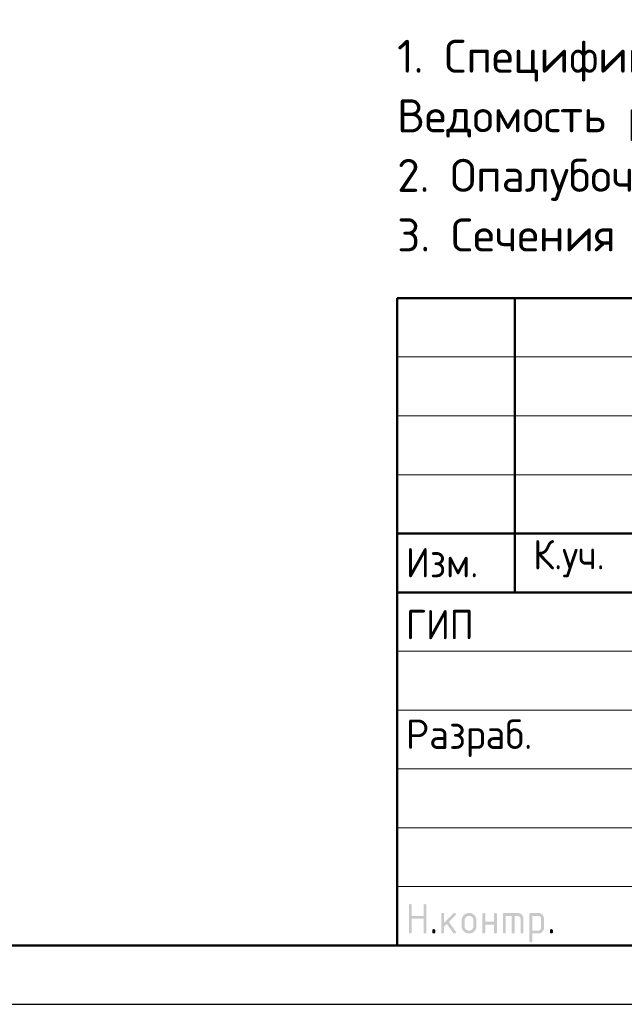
# Model space of a CAD drawing. Header units: millimetres. Extents: x 0 to 50400, y 0 to 35640.
# Tile 7 of 12: x 23750 to 29917, y 0 to 10039. Entities that reach past the tile are written whole.
import ezdxf

# ---------------------------------------------------------------- set-up
doc = ezdxf.new("R2010")
doc.units = ezdxf.units.MM
doc.layers.add('Standard', color=7, linetype='Continuous', lineweight=25)
doc.styles.add('ISOCPEUR', font='txt')

msp = doc.modelspace()

# ---------------------------------------------------------------- hatches: boundary and pattern name
at = {"layer": 'Standard', "linetype": 'Continuous', "lineweight": 25, "transparency": 33554687}
for points in [[(27719, 737), (27719, 1007), (27719, 1008), (27719, 1010), (27719, 1012), (27720, 1013), (27720, 1015), (27721, 1016), (27722, 1017), (27723, 1018), (27724, 1019), (27725, 1019), (27726, 1020), (27727, 1021), (27729, 1021), (27730, 1021), (27732, 1022), (27734, 1022), (27736, 1022), (27737, 1021), (27739, 1021), (27741, 1021), (27742, 1020), (27743, 1019), (27744, 1019), (27745, 1018), (27746, 1017), (27747, 1016), (27748, 1015), (27748, 1013), (27748, 1012), (27749, 1010), (27749, 1008), (27749, 1007), (27749, 902), (27869, 902), (27869, 1007), (27869, 1008), (27869, 1010), (27869, 1012), (27870, 1013), (27870, 1015), (27871, 1016), (27871, 1017), (27872, 1018), (27873, 1019), (27874, 1019), (27876, 1020), (27877, 1021), (27878, 1021), (27880, 1021), (27882, 1022), (27884, 1022), (27886, 1022), (27887, 1021), (27889, 1021), (27890, 1021), (27892, 1020), (27893, 1019), (27894, 1019), (27895, 1018), (27896, 1017), (27897, 1016), (27897, 1015), (27898, 1013), (27898, 1012), (27898, 1010), (27899, 1008), (27899, 1007), (27899, 737), (27899, 735), (27898, 733), (27898, 731), (27898, 730), (27897, 729), (27897, 727), (27896, 726), (27895, 725), (27894, 724), (27893, 724), (27892, 723), (27890, 722), (27889, 722), (27887, 722), (27886, 722), (27884, 722), (27882, 722), (27880, 722), (27878, 722), (27877, 722), (27876, 723), (27874, 724), (27873, 724), (27872, 725), (27871, 726), (27871, 727), (27870, 729), (27870, 730), (27869, 731), (27869, 733), (27869, 735), (27869, 737), (27869, 872), (27749, 872), (27749, 737), (27749, 735), (27749, 733), (27748, 731), (27748, 730), (27748, 729), (27747, 727), (27746, 726), (27745, 725), (27744, 724), (27743, 724), (27742, 723), (27741, 722), (27739, 722), (27737, 722), (27736, 722), (27734, 722), (27732, 722), (27730, 722), (27729, 722), (27727, 722), (27726, 723), (27725, 724), (27724, 724), (27723, 725), (27722, 726), (27721, 727), (27720, 729), (27720, 730), (27719, 731), (27719, 733), (27719, 735)], [(28079, 833), (28173, 927), (28174, 928), (28175, 929), (28177, 930), (28178, 930), (28179, 931), (28181, 931), (28182, 931), (28184, 931), (28186, 931), (28187, 931), (28189, 931), (28190, 930), (28192, 930), (28193, 929), (28194, 929), (28195, 928), (28196, 927), (28197, 926), (28197, 924), (28198, 923), (28198, 922), (28198, 920), (28199, 918), (28199, 916), (28199, 915), (28198, 914), (28198, 912), (28198, 911), (28197, 910), (28196, 908), (28195, 907), (28194, 906), (28128, 840), (28196, 745), (28197, 743), (28198, 741), (28199, 739), (28199, 736), (28199, 734), (28198, 733), (28198, 731), (28198, 730), (28197, 728), (28197, 727), (28196, 726), (28195, 725), (28194, 724), (28193, 724), (28192, 723), (28190, 722), (28189, 722), (28187, 722), (28186, 722), (28184, 722), (28182, 722), (28180, 722), (28178, 722), (28177, 723), (28175, 724), (28174, 725), (28172, 726), (28171, 728), (28107, 819), (28079, 791), (28079, 737), (28079, 735), (28078, 733), (28078, 731), (28078, 730), (28077, 729), (28077, 727), (28076, 726), (28075, 725), (28074, 724), (28073, 724), (28072, 723), (28070, 722), (28069, 722), (28067, 722), (28066, 722), (28064, 722), (28062, 722), (28060, 722), (28059, 722), (28057, 722), (28056, 723), (28055, 724), (28053, 724), (28052, 725), (28051, 726), (28051, 727), (28050, 729), (28050, 730), (28049, 731), (28049, 733), (28049, 735), (28049, 737), (28049, 916), (28049, 918), (28049, 920), (28049, 922), (28050, 923), (28050, 924), (28051, 926), (28051, 927), (28052, 928), (28053, 929), (28055, 929), (28056, 930), (28057, 930), (28059, 931), (28060, 931), (28062, 931), (28064, 931), (28066, 931), (28067, 931), (28069, 931), (28070, 930), (28072, 930), (28073, 929), (28074, 929), (28075, 928), (28076, 927), (28077, 926), (28077, 924), (28078, 923), (28078, 922), (28078, 920), (28079, 918), (28079, 916)], [(28498, 811), (28498, 737), (28498, 735), (28498, 733), (28498, 731), (28497, 730), (28497, 729), (28496, 727), (28496, 726), (28495, 725), (28494, 724), (28493, 724), (28491, 723), (28490, 722), (28489, 722), (28487, 722), (28485, 722), (28483, 722), (28481, 722), (28480, 722), (28478, 722), (28477, 722), (28475, 723), (28474, 724), (28473, 724), (28472, 725), (28471, 726), (28470, 727), (28470, 729), (28469, 730), (28469, 731), (28469, 733), (28468, 735), (28468, 737), (28468, 916), (28468, 918), (28469, 920), (28469, 922), (28469, 923), (28470, 924), (28470, 926), (28471, 927), (28472, 928), (28473, 929), (28474, 929), (28475, 930), (28477, 930), (28478, 931), (28480, 931), (28481, 931), (28483, 931), (28485, 931), (28487, 931), (28489, 931), (28490, 930), (28491, 930), (28493, 929), (28494, 929), (28495, 928), (28496, 927), (28496, 926), (28497, 924), (28497, 923), (28498, 922), (28498, 920), (28498, 918), (28498, 916), (28498, 841), (28588, 841), (28588, 916), (28588, 918), (28588, 920), (28588, 922), (28589, 923), (28589, 924), (28590, 926), (28591, 927), (28592, 928), (28593, 929), (28594, 929), (28595, 930), (28596, 930), (28598, 931), (28600, 931), (28601, 931), (28603, 931), (28605, 931), (28607, 931), (28608, 931), (28610, 930), (28611, 930), (28612, 929), (28613, 929), (28614, 928), (28615, 927), (28616, 926), (28617, 924), (28617, 923), (28618, 922), (28618, 920), (28618, 918), (28618, 916), (28618, 737), (28618, 735), (28618, 733), (28618, 731), (28617, 730), (28617, 729), (28616, 727), (28615, 726), (28614, 725), (28613, 724), (28612, 724), (28611, 723), (28610, 722), (28608, 722), (28607, 722), (28605, 722), (28603, 722), (28601, 722), (28600, 722), (28598, 722), (28596, 722), (28595, 723), (28594, 724), (28593, 724), (28592, 725), (28591, 726), (28590, 727), (28589, 729), (28589, 730), (28588, 731), (28588, 733), (28588, 735), (28588, 737), (28588, 811)], [(28693, 931), (28828, 931), (28831, 931), (28834, 931), (28837, 931), (28840, 930), (28843, 930), (28846, 929), (28849, 928), (28851, 927), (28854, 926), (28856, 925), (28859, 923), (28861, 922), (28864, 920), (28866, 918), (28868, 916), (28871, 914), (28873, 912), (28875, 909), (28877, 907), (28878, 905), (28880, 902), (28881, 900), (28883, 897), (28884, 895), (28885, 892), (28886, 889), (28886, 886), (28887, 883), (28887, 881), (28888, 878), (28888, 875), (28888, 871), (28888, 737), (28888, 735), (28888, 733), (28888, 731), (28887, 730), (28887, 729), (28886, 727), (28885, 726), (28884, 725), (28883, 724), (28882, 724), (28881, 723), (28880, 722), (28878, 722), (28877, 722), (28875, 722), (28873, 722), (28871, 722), (28869, 722), (28868, 722), (28866, 722), (28865, 723), (28864, 724), (28863, 724), (28862, 725), (28861, 726), (28860, 727), (28859, 729), (28859, 730), (28858, 731), (28858, 733), (28858, 735), (28858, 737), (28858, 871), (28858, 875), (28857, 877), (28857, 880), (28856, 883), (28855, 886), (28853, 888), (28851, 891), (28849, 893), (28847, 895), (28845, 896), (28842, 898), (28840, 899), (28837, 900), (28834, 901), (28831, 901), (28828, 901), (28798, 901), (28798, 737), (28798, 735), (28798, 733), (28798, 731), (28797, 730), (28797, 729), (28796, 727), (28795, 726), (28794, 725), (28793, 724), (28792, 724), (28791, 723), (28790, 722), (28788, 722), (28787, 722), (28785, 722), (28783, 722), (28781, 722), (28780, 722), (28778, 722), (28777, 722), (28775, 723), (28774, 724), (28773, 724), (28772, 725), (28771, 726), (28770, 727), (28769, 729), (28769, 730), (28769, 731), (28768, 733), (28768, 735), (28768, 737), (28768, 901), (28708, 901), (28708, 737), (28708, 735), (28708, 733), (28708, 731), (28707, 730), (28707, 729), (28706, 727), (28705, 726), (28704, 725), (28704, 724), (28702, 724), (28701, 723), (28700, 722), (28698, 722), (28697, 722), (28695, 722), (28693, 722), (28691, 722), (28690, 722), (28688, 722), (28687, 722), (28685, 723), (28684, 724), (28683, 724), (28682, 725), (28681, 726), (28680, 727), (28680, 729), (28679, 730), (28679, 731), (28678, 733), (28678, 735), (28678, 737), (28678, 916), (28678, 918), (28678, 920), (28679, 922), (28679, 923), (28680, 924), (28680, 926), (28681, 927), (28682, 928), (28683, 929), (28684, 929), (28685, 930), (28687, 930), (28688, 931), (28690, 931), (28691, 931)], [(27959, 752), (27959, 753), (27959, 755), (27959, 757), (27960, 758), (27960, 760), (27961, 761), (27962, 762), (27963, 763), (27963, 764), (27965, 765), (27966, 765), (27967, 766), (27969, 766), (27970, 766), (27972, 767), (27974, 767), (27976, 767), (27977, 766), (27979, 766), (27980, 766), (27982, 765), (27983, 765), (27984, 764), (27985, 763), (27986, 762), (27987, 761), (27987, 760), (27988, 758), (27988, 757), (27989, 755), (27989, 753), (27989, 752), (27989, 737), (27989, 735), (27989, 733), (27988, 731), (27988, 730), (27987, 729), (27987, 727), (27986, 726), (27985, 725), (27984, 724), (27983, 724), (27982, 723), (27980, 722), (27979, 722), (27977, 722), (27976, 722), (27974, 722), (27972, 722), (27970, 722), (27969, 722), (27967, 722), (27966, 723), (27965, 724), (27963, 724), (27963, 725), (27962, 726), (27961, 727), (27960, 729), (27960, 730), (27959, 731), (27959, 733), (27959, 735), (27959, 737)], [(29158, 752), (29158, 753), (29158, 755), (29158, 757), (29159, 758), (29159, 760), (29160, 761), (29161, 762), (29162, 763), (29163, 764), (29164, 765), (29165, 765), (29166, 766), (29168, 766), (29169, 766), (29171, 767), (29173, 767), (29175, 767), (29177, 766), (29178, 766), (29180, 766), (29181, 765), (29182, 765), (29183, 764), (29184, 763), (29185, 762), (29186, 761), (29187, 760), (29187, 758), (29188, 757), (29188, 755), (29188, 753), (29188, 752), (29188, 737), (29188, 735), (29188, 733), (29188, 731), (29187, 730), (29187, 729), (29186, 727), (29185, 726), (29184, 725), (29183, 724), (29182, 724), (29181, 723), (29180, 722), (29178, 722), (29177, 722), (29175, 722), (29173, 722), (29171, 722), (29169, 722), (29168, 722), (29166, 722), (29165, 723), (29164, 724), (29163, 724), (29162, 725), (29161, 726), (29160, 727), (29159, 729), (29159, 730), (29158, 731), (29158, 733), (29158, 735), (29158, 737)]]:
    msp.add_hatch(color=7, dxfattribs=at).paths.add_polyline_path(points, flags=16)
h = msp.add_hatch(color=7, dxfattribs=at)
h.paths.add_polyline_path([(28259, 796), (28259, 856), (28259, 860), (28259, 864), (28259, 868), (28260, 871), (28261, 875), (28262, 878), (28263, 882), (28264, 885), (28265, 889), (28267, 892), (28269, 895), (28271, 898), (28273, 901), (28275, 904), (28278, 907), (28280, 909), (28283, 912), (28286, 915), (28289, 917), (28292, 919), (28295, 921), (28298, 923), (28301, 925), (28305, 926), (28308, 927), (28311, 928), (28315, 929), (28318, 930), (28322, 931), (28326, 931), (28329, 931), (28333, 931), (28337, 931), (28341, 931), (28345, 931), (28349, 930), (28352, 929), (28356, 928), (28359, 927), (28362, 926), (28366, 925), (28369, 923), (28372, 921), (28375, 919), (28378, 917), (28381, 915), (28384, 912), (28387, 910), (28389, 907), (28392, 904), (28394, 901), (28396, 898), (28398, 895), (28400, 892), (28401, 889), (28403, 886), (28404, 882), (28405, 879), (28406, 875), (28407, 872), (28408, 868), (28408, 864), (28408, 860), (28408, 856), (28408, 796), (28408, 793), (28408, 789), (28408, 785), (28407, 781), (28406, 778), (28405, 774), (28404, 771), (28403, 768), (28401, 764), (28400, 761), (28398, 758), (28396, 755), (28394, 752), (28391, 749), (28389, 746), (28386, 743), (28384, 741), (28381, 738), (28378, 736), (28375, 734), (28372, 732), (28369, 730), (28365, 728), (28362, 727), (28359, 726), (28355, 725), (28352, 724), (28348, 723), (28345, 722), (28341, 722), (28337, 722), (28333, 722), (28329, 722), (28326, 722), (28322, 722), (28318, 723), (28315, 724), (28311, 725), (28308, 726), (28305, 727), (28301, 728), (28298, 730), (28295, 732), (28292, 734), (28289, 736), (28286, 738), (28283, 741), (28280, 743), (28278, 746), (28275, 749), (28273, 752), (28271, 755), (28269, 758), (28267, 761), (28265, 764), (28264, 768), (28263, 771), (28262, 774), (28261, 778), (28260, 781), (28259, 785), (28259, 789), (28259, 793)], flags=16)
h.paths.add_polyline_path([(28378, 797), (28378, 857), (28378, 861), (28377, 866), (28377, 870), (28375, 874), (28373, 878), (28371, 881), (28368, 885), (28365, 888), (28362, 892), (28358, 894), (28355, 897), (28351, 898), (28347, 900), (28342, 901), (28338, 902), (28333, 902), (28329, 902), (28324, 901), (28320, 900), (28316, 898), (28312, 897), (28309, 894), (28305, 892), (28302, 888), (28298, 885), (28296, 881), (28293, 878), (28292, 874), (28290, 870), (28289, 866), (28289, 861), (28289, 857), (28289, 797), (28289, 792), (28289, 788), (28290, 783), (28292, 779), (28293, 775), (28296, 772), (28298, 768), (28302, 765), (28305, 761), (28308, 759), (28312, 756), (28316, 755), (28320, 753), (28324, 752), (28329, 752), (28333, 752), (28338, 752), (28342, 752), (28347, 753), (28351, 755), (28355, 757), (28358, 759), (28362, 761), (28365, 765), (28368, 768), (28371, 772), (28373, 775), (28375, 779), (28377, 783), (28377, 788), (28378, 792)])
h = msp.add_hatch(color=7, dxfattribs=at)
h.paths.add_polyline_path([(28948, 916), (28948, 918), (28948, 920), (28949, 922), (28949, 923), (28950, 924), (28950, 926), (28951, 927), (28952, 928), (28953, 929), (28954, 929), (28955, 930), (28957, 930), (28958, 931), (28960, 931), (28961, 931), (28963, 931), (29038, 931), (29041, 931), (29044, 931), (29047, 931), (29050, 930), (29053, 930), (29056, 929), (29059, 928), (29061, 927), (29064, 926), (29066, 925), (29069, 923), (29071, 922), (29074, 920), (29076, 918), (29078, 916), (29080, 914), (29083, 912), (29085, 910), (29086, 907), (29088, 905), (29090, 902), (29091, 900), (29092, 897), (29094, 895), (29095, 892), (29095, 889), (29096, 886), (29097, 884), (29097, 881), (29098, 878), (29098, 875), (29098, 871), (29098, 781), (29098, 778), (29098, 775), (29097, 772), (29097, 769), (29096, 767), (29095, 764), (29095, 761), (29094, 758), (29092, 756), (29091, 753), (29090, 751), (29088, 748), (29086, 746), (29085, 744), (29083, 741), (29081, 739), (29078, 737), (29076, 735), (29074, 733), (29071, 731), (29069, 730), (29066, 728), (29064, 727), (29061, 726), (29059, 725), (29056, 724), (29053, 723), (29050, 723), (29047, 722), (29044, 722), (29041, 722), (29038, 722), (28978, 722), (28978, 647), (28978, 645), (28978, 643), (28978, 641), (28977, 640), (28977, 639), (28976, 638), (28975, 636), (28974, 635), (28973, 634), (28972, 634), (28971, 633), (28970, 633), (28968, 632), (28967, 632), (28965, 632), (28963, 632), (28961, 632), (28960, 632), (28958, 632), (28957, 633), (28955, 633), (28954, 634), (28953, 634), (28952, 635), (28951, 636), (28950, 638), (28950, 639), (28949, 640), (28949, 641), (28948, 643), (28948, 645), (28948, 647)], flags=16)
h.paths.add_polyline_path([(28978, 901), (28978, 752), (29038, 752), (29041, 752), (29044, 752), (29047, 753), (29049, 754), (29052, 755), (29054, 757), (29057, 758), (29059, 760), (29061, 763), (29063, 765), (29065, 767), (29066, 770), (29067, 773), (29067, 776), (29068, 778), (29068, 782), (29068, 871), (29068, 875), (29067, 877), (29067, 880), (29066, 883), (29065, 886), (29063, 888), (29061, 891), (29059, 893), (29057, 895), (29055, 896), (29052, 898), (29050, 899), (29047, 900), (29044, 901), (29041, 901), (29038, 901)])

# ---------------------------------------------------------------- linework, layer by layer
at = {"layer": 'Standard', "color": 7, "linetype": 'Continuous', "lineweight": 50, "transparency": 33554687}
for p, q in [((27600, 600), (27600, 7200)), ((27600, 7200), (49800, 7200)), ((28800, 4200), (28800, 7200)), ((27600, 4800), (35400, 4800)), ((27600, 4800), (35400, 4800)), ((27600, 4200), (35400, 4200)), ((27600, 4200), (35400, 4200))]:
    msp.add_line(p, q, dxfattribs=at)
at = {"layer": 'Standard', "color": 7, "linetype": 'Continuous', "lineweight": 13, "transparency": 33554687}
for p, q in [((27600, 6600), (35400, 6600)), ((27600, 6000), (35400, 6000)), ((27600, 5400), (35400, 5400)), ((27600, 3600), (35400, 3600)), ((27600, 3000), (35400, 3000)), ((27600, 3000), (35400, 3000)), ((27600, 2400), (35400, 2400)), ((27600, 2400), (35400, 2400)), ((27600, 1800), (35400, 1800)), ((27600, 1200), (35400, 1200))]:
    msp.add_line(p, q, dxfattribs=at)
at = {"layer": 'Standard', "color": 7, "linetype": 'Continuous', "lineweight": 25, "transparency": 33554687}
msp.add_line((27600, 600), (49800, 600), dxfattribs=at)
msp.add_line((27600, 600), (49800, 600), dxfattribs=at)
msp.add_line((27600, 600), (49800, 600), dxfattribs=at)
msp.add_lwpolyline([(0, 0), (50400, 0), (50400, 35640), (0, 35640), (0, 0)], close=True, dxfattribs=at)
at = {"layer": 'Standard', "color": 7, "linetype": 'Continuous', "lineweight": 13, "transparency": 33554687}
msp.add_lwpolyline([(50400, 35640), (0, 35640), (0, 0), (50400, 0), (50400, 35640)], dxfattribs=at)
at = {"layer": 'Standard', "color": 7, "linetype": 'Continuous', "lineweight": 50, "transparency": 33554687}
msp.add_lwpolyline([(2400, 35040), (49800, 35040), (49800, 600), (2400, 600), (2400, 35040)], close=True, dxfattribs=at)
at = {"layer": 'Standard', "color": 7, "linetype": 'Continuous', "lineweight": 25, "transparency": 33554687}
msp.add_lwpolyline([(49800, 7200), (27600, 7200), (27600, 600), (49800, 600), (49800, 7200)], dxfattribs=at)

# ---------------------------------------------------------------- texts
at = {"layer": 'Standard', "color": 7, "linetype": 'Continuous', "lineweight": 13, "transparency": 33554687, "insert": (27600, 9834), "char_height": 336, "width": 12891.48, "attachment_point": 1, "line_spacing_factor": 1.084337}
msp.add_mtext('\\A1;{\\fISOCPEUR|i0|b0;\\H335.999994;\\W1.000000;\\C7;1. Спецификацию элементов, ведомость деталей см. лист 8}\\P{\\fISOCPEUR|i0|b0;\\H335.999994;\\W1.000000;\\C7;Ведомость расхода стали см. лист 1.1}\\P{\\fISOCPEUR|i0|b0;\\H335.999994;\\W1.000000;\\C7;2. Опалубочный план конструкции стен см. лист 2}\\P{\\fISOCPEUR|i0|b0;\\H335.999994;\\W1.000000;\\C7;3. Сечения замаркированы см. листы 3...6}\\P', dxfattribs=at)
at = {"layer": 'Standard', "color": 7, "linetype": 'Continuous', "lineweight": 25, "transparency": 33554687, "char_height": 300, "attachment_point": 7, "style": 'ISOCPEUR'}
for s, insert, width in [('\\W0.93;Изм.', (27689, 4353), 903.48), ('\\W0.93;К.уч.', (28987, 4353), 979.21), ('\\W0.92;ГИП', (27689, 3722), 827.54), ('\\W0.96;Разраб.', (27689, 2522), 1567.87)]:
    msp.add_mtext(s, dxfattribs=dict(at, insert=insert, width=width))

doc.saveas('drawing.dxf')
